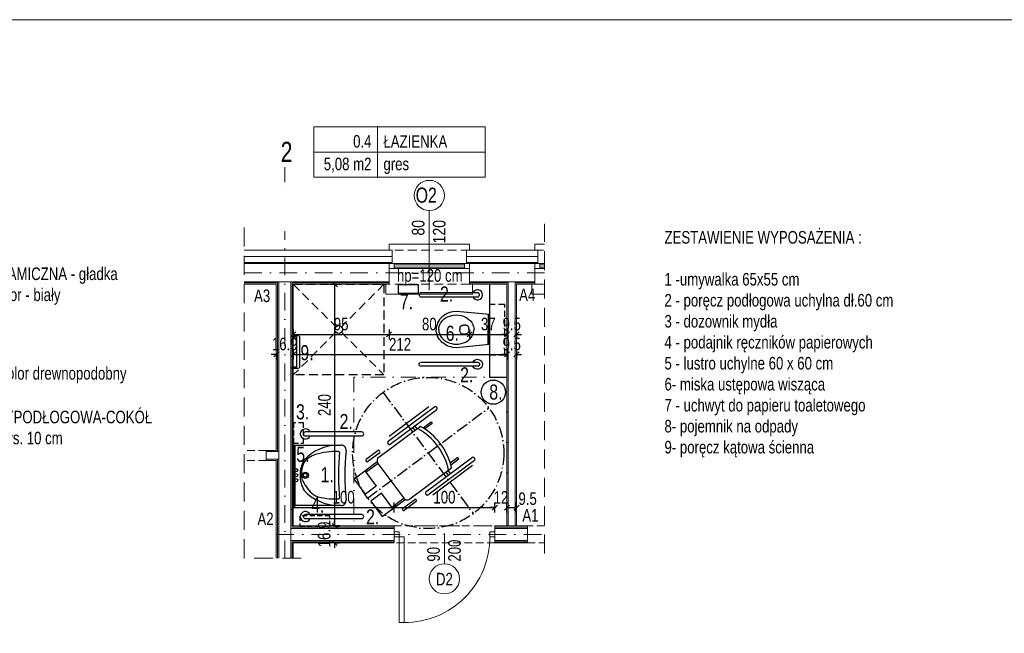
# Model space of a CAD drawing. Header units: inches. Extents: x 0 to 77643, y -44170 to 0.
# Tile 43 of 159: x 68181 to 69158, y -42664 to -42055. Entities that reach past the tile are written whole.
import ezdxf

# ---------------------------------------------------------------- set-up
doc = ezdxf.new("R2010")
doc.units = ezdxf.units.IN
doc.header["$MEASUREMENT"] = 0
for name, pattern in [('ACAD_ISO10W100', [18.5, 12, -3, 0.5, -3]), ('DASHDOT', [1, 0.5, -0.25, 0, -0.25]), ('HIDDEN', [0.375, 0.25, -0.125])]:
    doc.linetypes.add(name, pattern=pattern)
doc.layers.get('0').update_dxf_attribs({"lineweight": 0})
doc.layers.get('Defpoints').update_dxf_attribs({"lineweight": 0})
for name, color, linetype, lineweight in [('A--tabelka rysunku', 7, 'Continuous', 0), ('p--meble numeracja', 6, 'Continuous', 0), ('p--numeracja rozwinięcie', 104, 'Continuous', 0), ('p--ocieplenie-w.zew', 77, 'Continuous', 0), ('p--opis okna', 181, 'Continuous', 0), ('p--opisy pomieszczeń', 31, 'Continuous', 0), ('p--osie konstr', 1, 'DASHDOT', 15), ('p--osie konstr.-NR', 1, 'DASHDOT', 15), ('p--podciąg', 61, 'Continuous', 0), ('p--płyta GK', 2, 'Continuous', 0), ('p--łazienka NP', 150, 'Continuous', 25), ('p--ściana GK', 62, 'Continuous', 0), ('p--ściana szkielet', 3, 'Continuous', 0)]:
    doc.layers.add(name, color=color, linetype=linetype, lineweight=lineweight)
doc.styles.add('1-50', font='arial.ttf', dxfattribs={"width": 0.75, "height": 12.5})
doc.styles.get("Standard").update_dxf_attribs({"font": 'arial.ttf', "width": 0.75})
doc.styles.add('STYL-1', font='arial.ttf', dxfattribs={"width": 0.75})
doc.linetypes.add('BATTING', pattern='A,0.0001,-0.1,[134,ltypeshp.shx,S=0.1,R=0,X=-0.1,Y=0],-0.2,[134,ltypeshp.shx,S=0.1,R=180,X=0.1,Y=0],-0.1', length=0.4001)
doc.dimstyles.new('1-50', dxfattribs={"dimtxt": 12.5, "dimasz": 5, "dimexe": 5, "dimexo": 5, "dimgap": 0.09, "dimtad": 0, "dimdsep": 46, "dimtxsty": '1-50', "dimblk": 'OBLIQUE', "dimcen": 0.09, "dimadec": 0, "dimazin": 0, "dimtfac": 1, "dimtdec": 4, "dimtix": 1, "dimtofl": 0, "dimtmove": 2, "dimatfit": 3, "dimldrblk": 'OBLIQUE', "dimfxl": 5, "dimfxlon": 1, "dimtvp": 0.8, "dimtolj": 1, "dimtzin": 0, "dimarcsym": 0})

# ---------------------------------------------------------------- blocks, each defined once
blk = doc.blocks.new('znak-niepeł.')
at = {"linetype": 'ACAD_ISO10W100'}
for p, q in [((-44.78, 60.17), (44.78, -60.17)), ((-60.11, -44.74), (60.22, 44.82))]:
    blk.add_line(p, q, dxfattribs=at)
for p, q in [((6.52, 45.77), (-39.7, 11.37)), ((0.79, 45.85), (-38.86, 16.34)), ((-37.65, 8.61), (8.58, 43.01)), ((8.84, 44.81), (8.33, 45.5)), ((-4.98, 24.9), (3.02, 30.85)), ((4.08, 29.42), (-3.37, 23.87)), ((3.02, 30.85), (4.08, 29.42)), ((-7.61, 26.43), (-49, -4.38)), ((-15.26, 25.27), (-13.09, 22.35)), ((-13.28, 26.74), (-11.11, 23.83)), ((-49.51, 2.46), (-61.55, -6.5)), ((-60.06, -8.5), (-48.02, 0.46)), ((-47.85, 1.66), (-48.31, 2.28)), ((-39.96, 9.56), (-39.45, 8.87)), ((-62.91, -17.73), (-50.66, -8.62)), ((-61.72, -7.7), (-61.26, -8.32)), ((43.94, -4.5), (-2.29, -38.9)), ((-0.23, -41.66), (45.99, -7.26)), ((29.35, -4.53), (21.9, -10.08)), ((22.42, -11.92), (30.42, -5.96)), ((30.42, -5.96), (29.35, -4.53)), ((46.26, -5.46), (45.74, -4.77)), ((-73.54, -25.65), (-62.91, -17.73)), ((-62.91, -17.73), (-51.63, -32.88)), ((-61.88, -19.11), (-49.64, -10)), ((-49.89, -10.39), (-24.28, -44.8)), ((-18.26, -45.68), (23.13, -14.88)), ((44.14, -12.41), (4.49, -41.92)), ((17.65, -18.95), (20.1, -22.24)), ((19.63, -17.48), (22.08, -20.77)), ((-62.26, -40.8), (-73.54, -25.65)), ((-51.63, -32.88), (-62.26, -40.8)), ((-46.32, -40.01), (-56.96, -47.93)), ((-56.96, -47.93), (-45.68, -63.08)), ((-35.05, -55.17), (-46.32, -40.01)), ((-36.07, -53.79), (-23.83, -44.68)), ((-35.05, -55.17), (-22.8, -46.05)), ((-25.39, -55.09), (-13.35, -46.13)), ((-11.86, -48.13), (-23.9, -57.09)), ((-12.15, -46.31), (-11.68, -46.93)), ((-2.55, -40.71), (-2.04, -41.4)), ((-45.68, -63.08), (-35.05, -55.17)), ((-25.1, -56.91), (-25.56, -56.29))]:
    blk.add_line(p, q)
blk.add_circle((0.05, 0.04), 75, dxfattribs=at)
for centre, radius, start, end in [((7.29, 44.73), 1.29, 36.65703, 126.65703), ((7.81, 44.04), 1.29, 306.65703, 36.65703), ((-40.29, -29.99), 61.95, 12.09956, 61.21451), ((-37.44, -27.86), 61.95, 12.09956, 61.21451), ((-38.93, 10.33), 1.29, 126.65703, 216.65703), ((-49, 1.77), 0.86, 36.65703, 126.65703), ((-48.54, 1.15), 0.86, 306.65703, 36.65703), ((-38.42, 9.64), 1.29, 216.65703, 306.65703), ((-61.03, -7.19), 0.86, 126.65703, 216.65703), ((-60.57, -7.81), 0.86, 216.65703, 306.65703), ((-46.44, -7.83), 4.3, 126.65703, 216.65703), ((44.71, -5.54), 1.29, 36.65703, 126.65703), ((45.22, -6.23), 1.29, 306.65703, 36.65703), ((-1.52, -39.94), 1.29, 126.65703, 216.65703), ((-20.83, -42.23), 4.3, 216.65703, 306.65703), ((-12.84, -46.82), 0.86, 36.65703, 126.65703), ((-12.37, -47.44), 0.86, 306.65703, 36.65703), ((-1, -40.63), 1.29, 216.65703, 306.65703), ((-24.87, -55.78), 0.86, 126.65703, 216.65703), ((-24.41, -56.4), 0.86, 216.65703, 306.65703)]:
    blk.add_arc(centre, radius, start, end)
blk = doc.blocks.new('sedes')
for p, q in [((0, 0.1491), (0.33, 0.18)), ((0, -0.1495), (0, 0.1495)), ((0.015, 0.1462), (0.015, 0)), ((0.205, 0.1016), (0.189, 0.086)), ((0.2219, 0.1141), (0.205, 0.1016)), ((0.2384, 0.1236), (0.2219, 0.1141)), ((0.2598, 0.1328), (0.2384, 0.1236)), ((0.2815, 0.1393), (0.2598, 0.1328)), ((0.3097, 0.144), (0.2815, 0.1393)), ((0.332, 0.145), (0.3097, 0.144)), ((0.33, 0.18), (0.3664, 0.177)), ((0.3544, 0.1436), (0.332, 0.145)), ((0.3755, 0.14), (0.3544, 0.1436)), ((0.3664, 0.177), (0.385, 0.1731)), ((0.3961, 0.1343), (0.3755, 0.14)), ((0.385, 0.1731), (0.4036, 0.1674)), ((0.4178, 0.1254), (0.3961, 0.1343)), ((0.4036, 0.1674), (0.4218, 0.1599)), ((0.4309, 0.1185), (0.4178, 0.1254)), ((0.4218, 0.1599), (0.4394, 0.1507)), ((0.4501, 0.1055), (0.4309, 0.1185)), ((0.4394, 0.1507), (0.456, 0.1397)), ((0.4682, 0.089), (0.4501, 0.1055)), ((0.456, 0.1397), (0.4714, 0.1273)), ((0.4714, 0.1273), (0.4853, 0.1135)), ((0.4853, 0.1135), (0.4974, 0.0985)), ((0.4974, 0.0985), (0.5076, 0.0827)), ((0.1564, 0.0184), (0.155, 0)), ((0.1593, 0.0318), (0.1564, 0.0184)), ((0.1659, 0.0504), (0.1593, 0.0318)), ((0.1759, 0.0688), (0.1659, 0.0504)), ((0.189, 0.086), (0.1759, 0.0688)), ((0.2058, 0), (0.2058, 0.01)), ((0.2408, 0.045), (0.2604, 0.045)), ((0.2954, 0.01), (0.2954, 0)), ((0.4756, 0.0805), (0.4682, 0.089)), ((0.4871, 0.0639), (0.4756, 0.0805)), ((0.4944, 0.0496), (0.4871, 0.0639)), ((0.4981, 0.0404), (0.4944, 0.0496)), ((0.503, 0.0217), (0.4981, 0.0404)), ((0.5049, 0.0034), (0.503, 0.0217)), ((0.505, 0), (0.5049, 0.0034)), ((0.5076, 0.0827), (0.5159, 0.0663)), ((0.5159, 0.0663), (0.5223, 0.0495)), ((0.5223, 0.0495), (0.5266, 0.0328)), ((0.5266, 0.0328), (0.5292, 0.0162)), ((0.5292, 0.0162), (0.53, 0)), ((0.015, -0.1462), (0.015, 0)), ((0.1564, -0.0184), (0.155, 0)), ((0.1593, -0.0318), (0.1564, -0.0184)), ((0.1659, -0.0504), (0.1593, -0.0318)), ((0.1759, -0.0688), (0.1659, -0.0504)), ((0.189, -0.086), (0.1759, -0.0688)), ((0.205, -0.1016), (0.189, -0.086)), ((0.2058, 0), (0.2058, -0.01)), ((0.2408, -0.045), (0.2604, -0.045)), ((0.2954, -0.01), (0.2954, 0)), ((0.4682, -0.089), (0.4501, -0.1055)), ((0.4756, -0.0805), (0.4682, -0.089)), ((0.4871, -0.0639), (0.4756, -0.0805)), ((0.4944, -0.0496), (0.4871, -0.0639)), ((0.4981, -0.0404), (0.4944, -0.0496)), ((0.4974, -0.0985), (0.5076, -0.0827)), ((0.503, -0.0217), (0.4981, -0.0404)), ((0.5049, -0.0034), (0.503, -0.0217)), ((0.505, 0), (0.5049, -0.0034)), ((0.5076, -0.0827), (0.5159, -0.0663)), ((0.5159, -0.0663), (0.5223, -0.0495)), ((0.5223, -0.0495), (0.5266, -0.0328)), ((0.5266, -0.0328), (0.5292, -0.0162)), ((0.5292, -0.0162), (0.53, 0)), ((0, -0.1491), (0.33, -0.18)), ((0.2219, -0.1141), (0.205, -0.1016)), ((0.2384, -0.1236), (0.2219, -0.1141)), ((0.2598, -0.1328), (0.2384, -0.1236)), ((0.2815, -0.1393), (0.2598, -0.1328)), ((0.3097, -0.144), (0.2815, -0.1393)), ((0.332, -0.145), (0.3097, -0.144)), ((0.33, -0.18), (0.3664, -0.177)), ((0.3544, -0.1436), (0.332, -0.145)), ((0.3755, -0.14), (0.3544, -0.1436)), ((0.3664, -0.177), (0.385, -0.1731)), ((0.3961, -0.1343), (0.3755, -0.14)), ((0.385, -0.1731), (0.4036, -0.1674)), ((0.4178, -0.1254), (0.3961, -0.1343)), ((0.4036, -0.1674), (0.4218, -0.1599)), ((0.4309, -0.1185), (0.4178, -0.1254)), ((0.4218, -0.1599), (0.4394, -0.1507)), ((0.4501, -0.1055), (0.4309, -0.1185)), ((0.4394, -0.1507), (0.456, -0.1397)), ((0.456, -0.1397), (0.4714, -0.1273)), ((0.4714, -0.1273), (0.4853, -0.1135)), ((0.4853, -0.1135), (0.4974, -0.0985))]:
    blk.add_line(p, q)
for centre, start, end in [((0.2408, 0.01), 90, 180), ((0.2604, 0.01), 0, 90), ((0.2408, -0.01), 180, 270), ((0.2604, -0.01), 270, 0)]:
    blk.add_arc(centre, 0.035, start, end)
blk = doc.blocks.new('umyw-niepeł.')
for p, q in [((-30, -47.5), (-30, 0)), ((-30, 0), (30, 0)), ((30, 0), (30, -47.5))]:
    blk.add_line(p, q)
for centre, radius in [((-5, -2.81), 1.56), ((0, -11.88), 3.12), ((0, -2.81), 1.56), ((5, -2.81), 1.56), ((0, -11.88), 1.87)]:
    blk.add_circle(centre, radius)
for centre, radius, start, end in [((-0.15, -36.46), 29.75, 89.71221, 120.29764), ((0, -20.47), 12.5, 90, 126.8699), ((0.15, -36.46), 29.75, 59.70236, 90.28779), ((0.1, -39.96), 31.99, 67.19624, 90.1839), ((17.88, -45.46), 47.9, 133.60282, 178.32254), ((7.86, -41), 34.18, 116.69987, 146.17065), ((-0.98, -28.44), 22.46, 16.72528, 53.1301), ((-17.88, -45.46), 47.9, 1.67746, 46.39718), ((48, -42.57), 71.56, 163.27472, 181.68748), ((-48, -42.57), 71.56, 358.31252, 16.72528), ((-25, -47.5), 5, 180, 277.71277), ((-22.28, -44.64), 1.25, 181.68748, 276.54919), ((0, -295.23), 250.33, 89.99917, 95.07317), ((0, -295.23), 250.33, 84.92683, 90.00083), ((22.28, -44.64), 1.25, 263.45081, 358.31252), ((25, -47.5), 5, 262.28723, 0), ((0, -278.94), 227.79, 83.86892, 96.13108)]:
    blk.add_arc(centre, radius, start, end)
blk = doc.blocks.new('uchwyt wc')
for p, q in [((-7.61, 61), (-7.61, -1)), ((0, 63), (-5.61, 63)), ((0, 60), (-4.61, 60)), ((-4.61, 60), (-4.61, 0)), ((0, 60), (0, 63)), ((-4.61, 0), (0, 0)), ((0, -3), (0, 0)), ((-5.61, -3), (0, -3))]:
    blk.add_line(p, q)
for centre, start, end in [((-5.61, 61), 90, 180), ((-5.61, -1), 180, 270)]:
    blk.add_arc(centre, 2, start, end)
blk = doc.blocks.new('drzwi-90-100')
for p, q in [((10.1, 87.38), (5.05, 87.38)), ((5.05, 87.38), (5.05, 2.53)), ((10.1, 2.53), (10.1, 87.38)), ((5.05, 2.53), (0, 2.53)), ((0, 2.53), (0, -2.53)), ((5.05, -2.53), (5.05, 2.53)), ((5.05, 2.53), (10.1, 2.53)), ((100, 2.53), (94.95, 2.53)), ((94.95, 2.53), (94.95, -2.53)), ((100, -2.53), (100, 2.53)), ((0, -2.53), (5.05, -2.53)), ((94.95, -2.53), (100, -2.53))]:
    blk.add_line(p, q)
blk.add_arc((10.8, 3.23), 84.15, 359.52334, 90.47666)
blk = doc.blocks.new('okno-80-33.65')
at = {"linetype": 'Continuous', "ltscale": 35}
for p, q in [((-83, 10), (3, 10)), ((-80, -39.65), (0, -39.65))]:
    blk.add_line(p, q, dxfattribs=at)
for p, q in [((-83, 0), (-83, 10)), ((3, 0), (3, 10)), ((-80, 0), (-83, 0)), ((-80, -20.45), (-80, 0)), ((0, 0), (0, -20.45)), ((0, 0), (3, 0)), ((-80, -20.45), (-80, -15.45)), ((-80, -15.45), (-75, -15.45)), ((-75, -15.45), (-5, -15.45)), ((-75, -15.45), (-75, -20.45)), ((-75, -16.95), (-5, -16.95)), ((-75, -19.11), (-5, -19.11)), ((-5, -20.45), (-5, -15.45)), ((-5, -15.45), (0, -15.45)), ((0, -15.45), (0, -20.45)), ((-75, -20.45), (-80, -20.45)), ((-77, -33.65), (-77, -20.45)), ((-5, -20.45), (-75, -20.45)), ((0, -20.45), (-5, -20.45)), ((-3, -20.45), (-3, -33.65)), ((-80, -39.65), (-80, -33.65)), ((0, -33.65), (0, -39.65))]:
    blk.add_line(p, q)
at = {"linetype": 'HIDDEN', "ltscale": 35}
for p, q in [((-80, 0), (0, 0)), ((-80, -33.65), (0, -33.65))]:
    blk.add_line(p, q, dxfattribs=at)
blk = doc.blocks.new('_OBLIQUE')
at = {"color": 0, "linetype": 'ByBlock', "lineweight": -2}
for p, q in [((-0.5, -0.5), (0.5, 0.5)), ((0, 0), (0, 0))]:
    blk.add_line(p, q, dxfattribs=at)
blk = doc.blocks.new('*D1725')
at = {"layer": 'Defpoints', "color": 0}
for p in [(68452.93, -42317.26), (68664.93, -42317.26), (68664.93, -42386.93)]:
    blk.add_point(p, dxfattribs=at)
at = {"layer": 'p--ściana szkielet', "color": 0, "lineweight": -2, "ltscale": 35}
for p, q in [((68452.93, -42381.93), (68452.93, -42391.93)), ((68664.93, -42381.93), (68664.93, -42391.93)), ((68452.93, -42386.93), (68664.93, -42386.93))]:
    blk.add_line(p, q, dxfattribs=at)
at = {"layer": 'p--ściana szkielet', "color": 0, "lineweight": -2, "xscale": 5, "yscale": 5, "zscale": 5, "rotation": 180}
blk.add_blockref('_OBLIQUE', (68452.93, -42386.93), dxfattribs=at)
at = {"layer": 'p--ściana szkielet', "color": 0, "lineweight": -2, "xscale": 5, "yscale": 5, "zscale": 5}
blk.add_blockref('_OBLIQUE', (68664.93, -42386.93), dxfattribs=at)
at = {"layer": 'p--ściana szkielet', "color": 0, "linetype": 'Continuous', "ltscale": 12, "insert": (68558.93, -42376.89), "char_height": 12.5, "attachment_point": 5, "style": '1-50'}
blk.add_mtext('\\A1;212', dxfattribs=at)
blk = doc.blocks.new('*D1726')
at = {"layer": 'Defpoints', "color": 0}
for p in [(68664.93, -42317.26), (68674.43, -42317.26), (68674.43, -42386.93)]:
    blk.add_point(p, dxfattribs=at)
at = {"layer": 'p--ściana szkielet', "color": 0, "lineweight": -2, "ltscale": 35}
for p, q in [((68664.93, -42381.93), (68664.93, -42391.93)), ((68674.43, -42381.93), (68674.43, -42391.93)), ((68664.93, -42386.93), (68659.93, -42386.93)), ((68674.43, -42386.93), (68679.43, -42386.93))]:
    blk.add_line(p, q, dxfattribs=at)
at = {"layer": 'p--ściana szkielet', "color": 0, "lineweight": -2, "xscale": 5, "yscale": 5, "zscale": 5}
blk.add_blockref('_OBLIQUE', (68664.93, -42386.93), dxfattribs=at)
at = {"layer": 'p--ściana szkielet', "color": 0, "lineweight": -2, "xscale": 5, "yscale": 5, "zscale": 5, "rotation": 180}
blk.add_blockref('_OBLIQUE', (68674.43, -42386.93), dxfattribs=at)
at = {"layer": 'p--ściana szkielet', "color": 0, "linetype": 'Continuous', "ltscale": 12, "insert": (68669.68, -42376.72), "char_height": 12.5, "attachment_point": 5, "style": '1-50'}
blk.add_mtext('\\A1;9.5', dxfattribs=at)
blk = doc.blocks.new('*D1727')
at = {"layer": 'Defpoints', "color": 0}
for p in [(68436.03, -42381.93), (68452.93, -42381.93), (68452.93, -42386.93)]:
    blk.add_point(p, dxfattribs=at)
at = {"layer": 'p--ściana szkielet', "color": 0, "lineweight": -2, "ltscale": 35}
for p, q in [((68436.03, -42386.93), (68431.03, -42386.93)), ((68436.03, -42386.93), (68436.03, -42391.93)), ((68452.93, -42386.93), (68452.93, -42391.93)), ((68452.93, -42386.93), (68457.93, -42386.93))]:
    blk.add_line(p, q, dxfattribs=at)
at = {"layer": 'p--ściana szkielet', "color": 0, "lineweight": -2, "xscale": 5, "yscale": 5, "zscale": 5}
blk.add_blockref('_OBLIQUE', (68436.03, -42386.93), dxfattribs=at)
at = {"layer": 'p--ściana szkielet', "color": 0, "lineweight": -2, "xscale": 5, "yscale": 5, "zscale": 5, "rotation": 180}
blk.add_blockref('_OBLIQUE', (68452.93, -42386.93), dxfattribs=at)
at = {"layer": 'p--ściana szkielet', "color": 0, "linetype": 'Continuous', "ltscale": 12, "insert": (68444.48, -42376.72), "char_height": 12.5, "attachment_point": 5, "style": '1-50'}
blk.add_mtext('\\A1;16.9', dxfattribs=at)
blk = doc.blocks.new('*D1728')
at = {"layer": 'Defpoints', "color": 0}
for p in [(68452.93, -42317.26), (68494.15, -42317.26), (68552.93, -42557.26)]:
    blk.add_point(p, dxfattribs=at)
at = {"layer": 'p--ściana szkielet', "color": 0, "lineweight": -2, "ltscale": 35}
for p, q in [((68489.15, -42317.26), (68499.15, -42317.26)), ((68494.15, -42557.26), (68494.15, -42317.26)), ((68499.15, -42557.26), (68489.15, -42557.26))]:
    blk.add_line(p, q, dxfattribs=at)
at = {"layer": 'p--ściana szkielet', "color": 0, "lineweight": -2, "xscale": 5, "yscale": 5, "zscale": 5}
for p, rotation in [((68494.15, -42317.26), 90), ((68494.15, -42557.26), 270)]:
    blk.add_blockref('_OBLIQUE', p, dxfattribs=dict(at, rotation=rotation))
at = {"layer": 'p--ściana szkielet', "color": 0, "linetype": 'Continuous', "ltscale": 12, "insert": (68483.94, -42437.26), "char_height": 12.5, "attachment_point": 5, "rotation": 90, "style": '1-50'}
blk.add_mtext('\\A1;240', dxfattribs=at)
blk = doc.blocks.new('*D1729')
at = {"layer": 'Defpoints', "color": 0}
for p in [(68452.93, -42347.03), (68547.93, -42347.03), (68547.93, -42367.12)]:
    blk.add_point(p, dxfattribs=at)
at = {"layer": 'p--ściana szkielet', "color": 0, "lineweight": -2, "ltscale": 35}
for p, q in [((68452.93, -42362.12), (68452.93, -42372.12)), ((68547.93, -42362.12), (68547.93, -42372.12)), ((68452.93, -42367.12), (68547.93, -42367.12))]:
    blk.add_line(p, q, dxfattribs=at)
at = {"layer": 'p--ściana szkielet', "color": 0, "lineweight": -2, "xscale": 5, "yscale": 5, "zscale": 5, "rotation": 180}
blk.add_blockref('_OBLIQUE', (68452.93, -42367.12), dxfattribs=at)
at = {"layer": 'p--ściana szkielet', "color": 0, "lineweight": -2, "xscale": 5, "yscale": 5, "zscale": 5}
blk.add_blockref('_OBLIQUE', (68547.93, -42367.12), dxfattribs=at)
at = {"layer": 'p--ściana szkielet', "color": 0, "linetype": 'Continuous', "ltscale": 12, "insert": (68500.43, -42356.91), "char_height": 12.5, "attachment_point": 5, "style": '1-50'}
blk.add_mtext('\\A1;95', dxfattribs=at)
blk = doc.blocks.new('*D1730')
at = {"layer": 'Defpoints', "color": 0}
for p in [(68547.93, -42347.03), (68627.93, -42347.03), (68627.93, -42367.12)]:
    blk.add_point(p, dxfattribs=at)
at = {"layer": 'p--ściana szkielet', "color": 0, "lineweight": -2, "ltscale": 35}
for p, q in [((68547.93, -42362.12), (68547.93, -42372.12)), ((68627.93, -42362.12), (68627.93, -42372.12)), ((68547.93, -42367.12), (68627.93, -42367.12))]:
    blk.add_line(p, q, dxfattribs=at)
at = {"layer": 'p--ściana szkielet', "color": 0, "lineweight": -2, "xscale": 5, "yscale": 5, "zscale": 5, "rotation": 180}
blk.add_blockref('_OBLIQUE', (68547.93, -42367.12), dxfattribs=at)
at = {"layer": 'p--ściana szkielet', "color": 0, "lineweight": -2, "xscale": 5, "yscale": 5, "zscale": 5}
blk.add_blockref('_OBLIQUE', (68627.93, -42367.12), dxfattribs=at)
at = {"layer": 'p--ściana szkielet', "color": 0, "linetype": 'Continuous', "ltscale": 12, "insert": (68587.93, -42356.91), "char_height": 12.5, "attachment_point": 5, "style": '1-50'}
blk.add_mtext('\\A1;80', dxfattribs=at)
blk = doc.blocks.new('*D1731')
at = {"layer": 'Defpoints', "color": 0}
for p in [(68627.93, -42347.03), (68664.93, -42347.03), (68664.93, -42367.12)]:
    blk.add_point(p, dxfattribs=at)
at = {"layer": 'p--ściana szkielet', "color": 0, "lineweight": -2, "ltscale": 35}
for p, q in [((68627.93, -42362.12), (68627.93, -42372.12)), ((68664.93, -42362.12), (68664.93, -42372.12)), ((68627.93, -42367.12), (68664.93, -42367.12))]:
    blk.add_line(p, q, dxfattribs=at)
at = {"layer": 'p--ściana szkielet', "color": 0, "lineweight": -2, "xscale": 5, "yscale": 5, "zscale": 5, "rotation": 180}
blk.add_blockref('_OBLIQUE', (68627.93, -42367.12), dxfattribs=at)
at = {"layer": 'p--ściana szkielet', "color": 0, "lineweight": -2, "xscale": 5, "yscale": 5, "zscale": 5}
blk.add_blockref('_OBLIQUE', (68664.93, -42367.12), dxfattribs=at)
at = {"layer": 'p--ściana szkielet', "color": 0, "linetype": 'Continuous', "ltscale": 12, "insert": (68646.43, -42356.91), "char_height": 12.5, "attachment_point": 5, "style": '1-50'}
blk.add_mtext('\\A1;37', dxfattribs=at)
blk = doc.blocks.new('*D1732')
at = {"layer": 'Defpoints', "color": 0}
for p in [(68664.93, -42362.12), (68674.43, -42362.12), (68674.43, -42367.12)]:
    blk.add_point(p, dxfattribs=at)
at = {"layer": 'p--ściana szkielet', "color": 0, "lineweight": -2, "ltscale": 35}
for p, q in [((68664.93, -42367.12), (68659.93, -42367.12)), ((68664.93, -42367.12), (68664.93, -42372.12)), ((68674.43, -42367.12), (68674.43, -42372.12)), ((68674.43, -42367.12), (68679.43, -42367.12))]:
    blk.add_line(p, q, dxfattribs=at)
at = {"layer": 'p--ściana szkielet', "color": 0, "lineweight": -2, "xscale": 5, "yscale": 5, "zscale": 5}
blk.add_blockref('_OBLIQUE', (68664.93, -42367.12), dxfattribs=at)
at = {"layer": 'p--ściana szkielet', "color": 0, "lineweight": -2, "xscale": 5, "yscale": 5, "zscale": 5, "rotation": 180}
blk.add_blockref('_OBLIQUE', (68674.43, -42367.12), dxfattribs=at)
at = {"layer": 'p--ściana szkielet', "color": 0, "linetype": 'Continuous', "ltscale": 12, "insert": (68669.68, -42356.91), "char_height": 12.5, "attachment_point": 5, "style": '1-50'}
blk.add_mtext('\\A1;9.5', dxfattribs=at)
blk = doc.blocks.new('*D1733')
at = {"layer": 'Defpoints', "color": 0}
for p in [(68552.93, -42539.06), (68452.93, -42556.66), (68552.93, -42557.26)]:
    blk.add_point(p, dxfattribs=at)
at = {"layer": 'p--ściana szkielet', "color": 0, "lineweight": -2, "ltscale": 35}
for p, q in [((68452.93, -42544.06), (68452.93, -42534.06)), ((68452.93, -42539.06), (68552.93, -42539.06)), ((68552.93, -42544.06), (68552.93, -42534.06))]:
    blk.add_line(p, q, dxfattribs=at)
at = {"layer": 'p--ściana szkielet', "color": 0, "lineweight": -2, "xscale": 5, "yscale": 5, "zscale": 5, "rotation": 180}
blk.add_blockref('_OBLIQUE', (68452.93, -42539.06), dxfattribs=at)
at = {"layer": 'p--ściana szkielet', "color": 0, "lineweight": -2, "xscale": 5, "yscale": 5, "zscale": 5}
blk.add_blockref('_OBLIQUE', (68552.93, -42539.06), dxfattribs=at)
at = {"layer": 'p--ściana szkielet', "color": 0, "linetype": 'Continuous', "ltscale": 12, "insert": (68502.93, -42528.85), "char_height": 12.5, "attachment_point": 5, "style": '1-50'}
blk.add_mtext('\\A1;100', dxfattribs=at)
blk = doc.blocks.new('*D1734')
at = {"layer": 'Defpoints', "color": 0}
for p in [(68652.93, -42539.06), (68552.93, -42557.26), (68652.93, -42557.26)]:
    blk.add_point(p, dxfattribs=at)
at = {"layer": 'p--ściana szkielet', "color": 0, "lineweight": -2, "ltscale": 35}
for p, q in [((68552.93, -42544.06), (68552.93, -42534.06)), ((68552.93, -42539.06), (68652.93, -42539.06)), ((68652.93, -42544.06), (68652.93, -42534.06))]:
    blk.add_line(p, q, dxfattribs=at)
at = {"layer": 'p--ściana szkielet', "color": 0, "lineweight": -2, "xscale": 5, "yscale": 5, "zscale": 5, "rotation": 180}
blk.add_blockref('_OBLIQUE', (68552.93, -42539.06), dxfattribs=at)
at = {"layer": 'p--ściana szkielet', "color": 0, "lineweight": -2, "xscale": 5, "yscale": 5, "zscale": 5}
blk.add_blockref('_OBLIQUE', (68652.93, -42539.06), dxfattribs=at)
at = {"layer": 'p--ściana szkielet', "color": 0, "linetype": 'Continuous', "ltscale": 12, "insert": (68602.93, -42528.85), "char_height": 12.5, "attachment_point": 5, "style": '1-50'}
blk.add_mtext('\\A1;100', dxfattribs=at)
blk = doc.blocks.new('*D1735')
at = {"layer": 'Defpoints', "color": 0}
for p in [(68664.93, -42539.06), (68652.93, -42557.26), (68664.93, -42557.26)]:
    blk.add_point(p, dxfattribs=at)
at = {"layer": 'p--ściana szkielet', "color": 0, "lineweight": -2, "ltscale": 35}
for p, q in [((68652.93, -42539.06), (68647.93, -42539.06)), ((68652.93, -42544.06), (68652.93, -42534.06)), ((68664.93, -42544.06), (68664.93, -42534.06)), ((68664.93, -42539.06), (68669.93, -42539.06))]:
    blk.add_line(p, q, dxfattribs=at)
at = {"layer": 'p--ściana szkielet', "color": 0, "lineweight": -2, "xscale": 5, "yscale": 5, "zscale": 5}
blk.add_blockref('_OBLIQUE', (68652.93, -42539.06), dxfattribs=at)
at = {"layer": 'p--ściana szkielet', "color": 0, "lineweight": -2, "xscale": 5, "yscale": 5, "zscale": 5, "rotation": 180}
blk.add_blockref('_OBLIQUE', (68664.93, -42539.06), dxfattribs=at)
at = {"layer": 'p--ściana szkielet', "color": 0, "linetype": 'Continuous', "ltscale": 12, "insert": (68658.93, -42529.02), "char_height": 12.5, "attachment_point": 5, "style": '1-50'}
blk.add_mtext('\\A1;12', dxfattribs=at)
blk = doc.blocks.new('*D1736')
at = {"layer": 'Defpoints', "color": 0}
for p in [(68674.43, -42539.06), (68664.93, -42557.26), (68674.43, -42557.26)]:
    blk.add_point(p, dxfattribs=at)
at = {"layer": 'p--ściana szkielet', "color": 0, "lineweight": -2, "ltscale": 35}
for p, q in [((68664.93, -42544.06), (68664.93, -42534.06)), ((68664.93, -42539.06), (68674.43, -42539.06)), ((68674.43, -42544.06), (68674.43, -42534.06))]:
    blk.add_line(p, q, dxfattribs=at)
at = {"layer": 'p--ściana szkielet', "color": 0, "lineweight": -2, "xscale": 5, "yscale": 5, "zscale": 5, "rotation": 180}
blk.add_blockref('_OBLIQUE', (68664.93, -42539.06), dxfattribs=at)
at = {"layer": 'p--ściana szkielet', "color": 0, "lineweight": -2, "xscale": 5, "yscale": 5, "zscale": 5}
blk.add_blockref('_OBLIQUE', (68674.43, -42539.06), dxfattribs=at)
at = {"layer": 'p--ściana szkielet', "color": 0, "linetype": 'Continuous', "ltscale": 12, "insert": (68685.47, -42530.3), "char_height": 12.5, "attachment_point": 5, "style": '1-50'}
blk.add_mtext('\\A1;9.5', dxfattribs=at)
blk = doc.blocks.new('*D1737')
at = {"layer": 'Defpoints', "color": 0}
for p in [(68489.15, -42557.26), (68493.89, -42557.26), (68488.89, -42574.16)]:
    blk.add_point(p, dxfattribs=at)
at = {"layer": 'p--ściana szkielet', "color": 0, "lineweight": -2, "ltscale": 35}
for p, q in [((68493.89, -42557.26), (68493.89, -42552.26)), ((68494.15, -42557.26), (68498.89, -42557.26)), ((68493.89, -42574.16), (68498.89, -42574.16)), ((68493.89, -42574.16), (68493.89, -42579.16))]:
    blk.add_line(p, q, dxfattribs=at)
at = {"layer": 'p--ściana szkielet', "color": 0, "lineweight": -2, "xscale": 5, "yscale": 5, "zscale": 5}
for p, rotation in [((68493.89, -42557.26), 270), ((68493.89, -42574.16), 90)]:
    blk.add_blockref('_OBLIQUE', p, dxfattribs=dict(at, rotation=rotation))
at = {"layer": 'p--ściana szkielet', "color": 0, "linetype": 'Continuous', "ltscale": 12, "insert": (68483.68, -42565.71), "char_height": 12.5, "attachment_point": 5, "rotation": 90, "style": '1-50'}
blk.add_mtext('\\A1;16.9', dxfattribs=at)
blk = doc.blocks.new('uchwyt stojący')
at = {"linetype": 'Continuous', "ltscale": 12}
for points in [[(58, 2), (2, 2)], [(2, -2), (58, -2)]]:
    blk.add_lwpolyline(points, dxfattribs=at)
for centre, radius, start, end in [((2, 0), 2, 90, 270), ((58, 0), 5, 203.57818, 156.42182), ((58, 0), 2, 270, 90)]:
    blk.add_arc(centre, radius, start, end, dxfattribs=at)
blk = doc.blocks.new('natrysk NP')
at = {"linetype": 'HIDDEN', "ltscale": 35}
for p, q in [((0, 0), (42.24, -42.24)), ((90, 0), (47.76, -42.24)), ((42.24, -47.76), (0, -90)), ((47.76, -47.76), (90, -90))]:
    blk.add_line(p, q, dxfattribs=at)
blk.add_lwpolyline([(90, 0), (90, -90), (0, -90), (0, 0)], close=True, dxfattribs=at)
at = {"linetype": 'Continuous', "ltscale": 35}
blk.add_circle((45, -45), 3.91, dxfattribs=at)

msp = doc.modelspace()

# ---------------------------------------------------------------- linework, layer by layer
at = {"linetype": 'Continuous', "ltscale": 35}
for p, q in [((68692.63079, -42277.6145), (68702.07774, -42277.6145)), ((68689.63079, -42327.2645), (68702.07774, -42327.2645))]:
    msp.add_line(p, q, dxfattribs=at)
for p, q in [((68692.63079, -42277.6145), (68692.63079, -42283.6145)), ((68695.63079, -42283.6145), (68695.63079, -42296.81274)), ((68697.63079, -42296.81274), (68692.63079, -42296.81274)), ((68692.63079, -42296.81274), (68692.63079, -42301.81274)), ((68692.63079, -42301.81274), (68697.63079, -42301.81274)), ((68702.07774, -42296.81274), (68697.63079, -42296.81274)), ((68697.63079, -42301.81274), (68697.63079, -42296.81274)), ((68697.63079, -42298.15422), (68702.07774, -42298.15422)), ((68697.63079, -42300.31274), (68702.07774, -42300.31274)), ((68697.63079, -42301.81274), (68702.07774, -42301.81274)), ((68689.63079, -42317.2645), (68689.63079, -42327.2645)), ((68692.63079, -42317.2645), (68689.63079, -42317.2645))]:
    msp.add_line(p, q)
at = {"linetype": 'HIDDEN', "ltscale": 35}
for p, q in [((68692.63079, -42283.6145), (68702.07774, -42283.6145)), ((68692.63079, -42317.2645), (68702.07774, -42317.2645))]:
    msp.add_line(p, q, dxfattribs=at)
at = {"lineweight": 0}
msp.add_line((68602.93079, -42594.82619), (68602.93079, -42564.82619), dxfattribs=at)
at = {"color": 0, "linetype": 'HIDDEN', "ltscale": 75}
for points in [[(68460.86092, -42589.1645), (68404.14261, -42589.1645), (68404.14261, -42259.18147)], [(68702.07774, -42584.5019), (68702.07774, -42257.23402)]]:
    msp.add_lwpolyline(points, dxfattribs=at)
at = {"lineweight": 0}
msp.add_circle((68602.93079, -42609.82619), 15, dxfattribs=at)
at = {"layer": 'A--tabelka rysunku', "linetype": 'Continuous'}
msp.add_lwpolyline([(67753.8043, -43469.6055), (69693.8043, -43469.6055), (69693.8043, -42054.6055), (67753.8043, -42054.6055)], close=True, dxfattribs=at)
at = {"layer": 'p--ocieplenie-w.zew', "color": 0, "linetype": 'BATTING', "ltscale": 12}
for p, q in [((68404.14261, -42289.6145), (68550.93079, -42289.6145)), ((68624.93079, -42289.6145), (68695.63079, -42289.6145))]:
    msp.add_line(p, q, dxfattribs=at)
at = {"layer": 'p--opis okna', "color": 0}
msp.add_line((68587.93079, -42244.13392), (68587.93079, -42323.09507), dxfattribs=at)
msp.add_circle((68587.93079, -42229.13392), 15, dxfattribs=at)
at = {"layer": 'p--opisy pomieszczeń', "color": 0}
for p, q in [((68536.46412, -42161.13385), (68536.46412, -42211.13385)), ((68643.46412, -42186.13385), (68473.46412, -42186.13385))]:
    msp.add_line(p, q, dxfattribs=at)
msp.add_lwpolyline([(68473.46412, -42211.13385), (68643.46412, -42211.13385), (68643.46412, -42161.13385), (68473.46412, -42161.13385)], close=True, dxfattribs=at)
at = {"layer": 'p--osie konstr', "color": 0, "linetype": 'DASHDOT', "ltscale": 35}
for p, q in [((68444.48079, -42589.1645), (68444.48079, -42264.6145)), ((68404.14261, -42305.8145), (68702.07774, -42305.8145)), ((68436.03079, -42565.7145), (68702.07774, -42565.7145))]:
    msp.add_line(p, q, dxfattribs=at)
at = {"layer": 'p--osie konstr.-NR', "color": 0, "linetype": 'DASHDOT', "ltscale": 30}
msp.add_line((68444.48079, -42201.01579), (68444.48079, -42226.01579), dxfattribs=at)
at = {"layer": 'p--podciąg', "linetype": 'HIDDEN', "ltscale": 30}
for p, q in [((68426.03079, -42482.2645), (68404.14261, -42482.2645)), ((68426.03079, -42492.2645), (68404.14261, -42492.2645))]:
    msp.add_line(p, q, dxfattribs=at)
at = {"layer": 'p--podciąg', "color": 0, "linetype": 'HIDDEN', "ltscale": 30}
for p, q in [((68552.93079, -42557.2645), (68652.93079, -42557.2645)), ((68702.07774, -42557.2645), (68685.43079, -42557.2645)), ((68652.93079, -42574.1645), (68552.93079, -42574.1645)), ((68685.43079, -42574.1645), (68702.07774, -42574.1645))]:
    msp.add_line(p, q, dxfattribs=at)
at = {"layer": 'p--płyta GK', "color": 0, "ltscale": 35}
for p, q in [((68436.03079, -42589.1645), (68436.03079, -42492.2645)), ((68437.28079, -42589.1645), (68437.28079, -42491.0145)), ((68451.68079, -42558.5145), (68552.93079, -42558.5145)), ((68452.93079, -42557.2645), (68552.93079, -42557.2645)), ((68451.68079, -42572.9145), (68552.93079, -42572.9145)), ((68451.68079, -42589.1645), (68451.68079, -42572.9145)), ((68452.93079, -42574.1645), (68552.93079, -42574.1645)), ((68452.93079, -42589.1645), (68452.93079, -42574.1645))]:
    msp.add_line(p, q, dxfattribs=at)
at = {"layer": 'p--łazienka NP'}
for p, q in [((68647.78079, -42317.2645), (68647.78079, -42409.4645)), ((68647.78079, -42409.4645), (68664.93079, -42409.4645))]:
    msp.add_line(p, q, dxfattribs=at)
for points in [[(68557.17245, -42326.01664), (68577.17245, -42326.01664), (68577.17245, -42318.01664), (68557.17245, -42318.01664)], [(68453.33958, -42476.9645), (68454.33958, -42476.9645), (68454.33958, -42536.9645), (68453.33958, -42536.9645)]]:
    msp.add_lwpolyline(points, close=True, dxfattribs=at)
at = {"layer": 'p--łazienka NP', "linetype": 'HIDDEN', "ltscale": 25}
msp.add_lwpolyline([(68647.78079, -42337.3045), (68647.78079, -42387.3045), (68662.78079, -42387.3045), (68662.78079, -42337.3045)], close=True, dxfattribs=at)
at = {"layer": 'p--łazienka NP', "color": 1, "linetype": 'DASHDOT', "lineweight": 5, "ltscale": 30}
msp.add_lwpolyline([(68512.93079, -42557.2645), (68664.93079, -42557.2645), (68664.93079, -42409.4645), (68512.93079, -42409.4645)], close=True, dxfattribs=at)
at = {"layer": 'p--łazienka NP', "linetype": 'HIDDEN', "ltscale": 20}
for points in [[(68463.01904, -42474.96064), (68463.01904, -42454.96064), (68453.01904, -42454.96064), (68453.01904, -42474.96064)], [(68459.28422, -42557.2645), (68489.28422, -42557.2645), (68489.28422, -42547.2645), (68459.28422, -42547.2645)]]:
    msp.add_lwpolyline(points, close=True, dxfattribs=at)
at = {"layer": 'p--łazienka NP'}
msp.add_circle((68651.41958, -42424.46608), 12, dxfattribs=at)
at = {"layer": 'p--ściana GK', "color": 0, "ltscale": 35}
msp.add_line((68664.93079, -42557.2645), (68664.93079, -42317.2645), dxfattribs=at)
at = {"layer": 'p--ściana GK', "ltscale": 35}
for p, q in [((68426.03079, -42482.2645), (68426.03079, -42492.2645)), ((68426.03079, -42482.2645), (68436.03079, -42482.2645)), ((68426.03079, -42483.5145), (68438.48079, -42483.5145)), ((68426.03079, -42491.0145), (68438.48079, -42491.0145)), ((68426.03079, -42492.2645), (68436.03079, -42492.2645))]:
    msp.add_line(p, q, dxfattribs=at)
at = {"layer": 'p--ściana szkielet', "color": 0, "ltscale": 35}
for p, q in [((68404.14261, -42283.6145), (68550.93079, -42283.6145)), ((68624.93079, -42283.6145), (68695.63079, -42283.6145)), ((68404.14261, -42295.6145), (68550.93079, -42295.6145)), ((68404.14261, -42296.8145), (68692.63079, -42296.8145)), ((68624.93079, -42295.6145), (68695.63079, -42295.6145)), ((68692.63079, -42296.81274), (68692.63079, -42317.2645)), ((68404.14261, -42314.8145), (68547.93079, -42314.8145)), ((68404.14261, -42316.0145), (68437.28079, -42316.0145)), ((68404.14261, -42317.2645), (68436.03079, -42317.2645)), ((68436.03079, -42482.2645), (68436.03079, -42317.2645)), ((68437.28079, -42483.5145), (68437.28079, -42316.0145)), ((68438.48079, -42589.1645), (68438.48079, -42314.8145)), ((68450.48079, -42589.1645), (68450.48079, -42314.8145)), ((68451.68079, -42316.0145), (68547.93079, -42316.0145)), ((68451.68079, -42558.5145), (68451.68079, -42316.0145)), ((68452.93079, -42557.2645), (68452.93079, -42317.2645)), ((68452.93079, -42317.2645), (68547.93079, -42317.2645)), ((68627.93079, -42314.8145), (68692.63079, -42314.8145)), ((68627.93079, -42316.0145), (68666.18079, -42316.0145)), ((68627.93079, -42317.2645), (68664.93079, -42317.2645)), ((68666.18079, -42557.2645), (68666.18079, -42314.8145)), ((68673.18079, -42557.2645), (68673.18079, -42314.8145)), ((68673.18079, -42316.0145), (68692.63079, -42316.0145)), ((68674.43079, -42557.2645), (68674.43079, -42317.2645)), ((68674.43079, -42317.2645), (68692.63079, -42317.2645)), ((68652.93079, -42557.2645), (68685.43079, -42557.2645)), ((68652.93079, -42558.5145), (68685.43079, -42558.5145)), ((68685.43079, -42557.2645), (68685.43079, -42574.1645)), ((68450.48079, -42559.7145), (68552.93079, -42559.7145)), ((68652.93079, -42559.7145), (68685.43079, -42559.7145)), ((68450.48079, -42571.7145), (68552.93079, -42571.7145)), ((68652.93079, -42571.7145), (68685.43079, -42571.7145)), ((68652.93079, -42572.9145), (68685.43079, -42572.9145)), ((68652.93079, -42574.1645), (68685.43079, -42574.1645))]:
    msp.add_line(p, q, dxfattribs=at)
at = {"layer": 'p--ściana szkielet', "ltscale": 35}
for p, q in [((68552.93079, -42557.2645), (68552.93079, -42574.1645)), ((68652.93079, -42557.2645), (68652.93079, -42574.1645))]:
    msp.add_line(p, q, dxfattribs=at)
at = {"layer": 'p--ściana szkielet', "color": 0, "ltscale": 35}
for points in [[(68547.93079, -42317.2645), (68547.93079, -42296.81274), (68550.93079, -42296.81274), (68550.93079, -42283.6145)], [(68627.93079, -42317.2645), (68627.93079, -42296.81274), (68624.93079, -42296.81274), (68624.93079, -42283.6145)], [(68692.63079, -42317.2645), (68692.63079, -42296.81274), (68695.63079, -42296.81274), (68695.63079, -42283.6145)]]:
    msp.add_lwpolyline(points, dxfattribs=at)

# ---------------------------------------------------------------- block references
at = {"color": 0, "ltscale": 35, "rotation": 180}
msp.add_blockref('okno-80-33.65', (68547.93079, -42317.2645), dxfattribs=at)
at = {"color": 0, "ltscale": 35, "xscale": -1, "rotation": 180}
msp.add_blockref('drzwi-90-100', (68552.93079, -42565.7145), dxfattribs=at)
at = {"layer": 'p--łazienka NP'}
for name, p in [('natrysk NP', (68452.93079, -42317.2645)), ('uchwyt stojący', (68577.78079, -42327.8145)), ('uchwyt stojący', (68577.78079, -42327.8145)), ('znak-niepeł.', (68586.78571, -42484.83143))]:
    msp.add_blockref(name, p, dxfattribs=at)
at = {"layer": 'p--łazienka NP', "xscale": -100, "yscale": 100, "zscale": 100, "rotation": 359.9999999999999}
msp.add_blockref('sedes', (68647.78079, -42362.3045), dxfattribs=at)
at = {"layer": 'p--łazienka NP', "xscale": -1, "yscale": 0.5}
msp.add_blockref('uchwyt wc', (68451.59319, -42399.58691), dxfattribs=at)
at = {"layer": 'p--łazienka NP', "xscale": -1, "rotation": 180}
msp.add_blockref('uchwyt stojący', (68577.78079, -42396.79528), dxfattribs=at)
at = {"layer": 'p--łazienka NP'}
for name, p, rotation in [('uchwyt stojący', (68522.93079, -42465.95725), 180), ('umyw-niepeł.', (68452.93079, -42506.9645), 89.99999999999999), ('uchwyt stojący', (68522.93079, -42547.9645), 180)]:
    msp.add_blockref(name, p, dxfattribs=dict(at, rotation=rotation))

# ---------------------------------------------------------------- texts
at = {"lineweight": 5, "insert": (68821.28037, -42264.43991), "char_height": 12.5, "width": 314.8390277, "attachment_point": 1, "style": '1-50'}
msp.add_mtext('\\pxql;ZESTAWIENIE WYPOSAŻENIA :\\P\\pxql; \\P\\pxql;1 -umywalka 65x55 cm\\P\\pxql;2 - poręcz podłogowa uchylna dł.60 cm \\P\\pxql;3 - dozownik mydła\\P\\pxql;4 - podajnik ręczników papierowych\\P\\pxql;5 - lustro uchylne 60 x 60 cm \\P\\pxql;6- miska ustępowa wisząca \\P\\pxql;7 - uchwyt do papieru toaletowego\\P\\pxql;8- pojemnik na odpady\\P\\pxql;9- poręcz kątowa ścienna ', dxfattribs=at)
at = {"char_height": 12.5, "attachment_point": 1}
for s, insert, width in [('- PŁYTKA CERAMICZNA - gładka\\P 30 x 60 cm; kolor - biały', (68080.06446, -42300.65927), 262.4403663), ('- PODŁOGA\\P  20 x 90 cm;  kolor drewnopodobny', (68080.06446, -42378.6397), 293.5751923), ('- LISTWA PRZYPODŁOGOWA-COKÓŁ\\P   listwa pcv , wys. 10 cm', (68080.06446, -42442.89244), 293.5751923)]:
    msp.add_mtext(s, dxfattribs=dict(at, insert=insert, width=width))
at = {"lineweight": 0, "insert": (68619.35808, -42592.72379), "char_height": 12.5, "width": 17.2394955, "attachment_point": 7, "rotation": 90, "style": 'STYL-1'}
msp.add_mtext('90\\P200', dxfattribs=at)
at = {"lineweight": 0, "insert": (68611.26519, -42616.34684), "char_height": 12.5, "width": 98.6805, "attachment_point": 9, "style": 'STYL-1'}
msp.add_mtext('D2', dxfattribs=at)
at = {"layer": 'p--meble numeracja', "linetype": 'Continuous', "lineweight": 5, "char_height": 15, "width": 22.7467762, "attachment_point": 1, "style": '1-50'}
for s, insert in [('2.', (68598.54, -42319.48175)), ('7.', (68558.68535, -42327.13194)), ('6.', (68604.17814, -42358.4594)), ('9.', (68460.03103, -42377.78854)), ('2.', (68618.48216, -42399.77712)), ('8.', (68647.44203, -42416.84902)), ('3.', (68455.64186, -42436.46059)), ('2.', (68498.9061, -42446.1377)), ('5.', (68455.92641, -42478.73077)), ('1.', (68480.02611, -42499.00452)), ('4.', (68470.66115, -42528.99846)), ('2.', (68525.12626, -42540.82413))]:
    msp.add_mtext(s, dxfattribs=dict(at, insert=insert))
at = {"layer": 'p--numeracja rozwinięcie', "style": '1-50', "width": 0.75}
for s, p in [('A3', (68414.02944, -42335.02717)), ('A4', (68677.0588, -42334.08701)), ('A2', (68417.36076, -42556.52044)), ('A1', (68680.2575, -42553.028))]:
    msp.add_text(s, height=12.5, dxfattribs=at).set_placement(p)
at = {"layer": 'p--opis okna', "color": 0}
for s, insert, char_height, width, attachment_point, style in [('O2', (68595.36436, -42236.55048), 15, 74.010375, 9, '1-50'), ('hp=120 cm', (68555.79536, -42302.35189), 12.5, 128.6342124, 1, 'STYL-1')]:
    msp.add_mtext(s, dxfattribs=dict(at, insert=insert, char_height=char_height, width=width, attachment_point=attachment_point, style=style))
at = {"layer": 'p--opis okna', "color": 0, "insert": (68570.6249, -42253.46765), "char_height": 12.5, "width": 45.287, "attachment_point": 3, "rotation": 90, "style": '1-50'}
msp.add_mtext('{\\W0.8;80\\P120}', dxfattribs=at)
at = {"layer": 'p--opisy pomieszczeń', "color": 0, "char_height": 12.5, "style": '1-50'}
for s, insert, width, attachment_point in [('ŁAZIENKA', (68542.39573, -42169.34169), 106.8647622, 1), ('0.4', (68530.53251, -42169.10627), 98, 3), ('5,08 m2', (68530.53251, -42191.60918), 98, 3), ('gres', (68542.39573, -42191.60918), 100, 1)]:
    msp.add_mtext(s, dxfattribs=dict(at, insert=insert, width=width, attachment_point=attachment_point))
at = {"layer": 'p--osie konstr.-NR', "color": 0, "linetype": 'Continuous', "ltscale": 35, "insert": (68440.44033, -42195.90783), "char_height": 20, "width": 63.5564, "attachment_point": 7}
msp.add_mtext('2', dxfattribs=at)

# ---------------------------------------------------------------- dimensions: what is measured, and where the dimension line sits
at = {"layer": 'p--ściana szkielet', "color": 0, "ltscale": 35}
for base, p1, p2, picture, middle in [((68664.93079, -42386.93325), (68452.93079, -42317.2645), (68664.93079, -42317.2645), '*D1725', (68558.93079, -42376.89325)), ((68674.43079, -42386.93325), (68664.93079, -42317.2645), (68674.43079, -42317.2645), '*D1726', (68669.68079, -42376.72325))]:
    dim = msp.add_linear_dim(base=base, p1=p1, p2=p2, dimstyle='1-50', dxfattribs=at)
    dim.commit()
    dim.dimension.update_dxf_attribs({"geometry": picture, "text_midpoint": middle})
dim = msp.add_linear_dim(base=(68494.15159, -42317.2645), p1=(68552.93079, -42557.2645), p2=(68452.93079, -42317.2645), angle=90, dimstyle='1-50', dxfattribs=at)
dim.commit()
dim.dimension.update_dxf_attribs({"geometry": '*D1728', "text_midpoint": (68483.94159, -42437.2645)})
for base, p1, p2, picture, middle in [((68547.93079, -42367.11673), (68452.93079, -42347.02989), (68547.93079, -42347.02989), '*D1729', (68500.43079, -42356.90673)), ((68627.93079, -42367.11673), (68547.93079, -42347.02989), (68627.93079, -42347.02989), '*D1730', (68587.93079, -42356.90673)), ((68664.93079, -42367.11673), (68627.93079, -42347.02989), (68664.93079, -42347.02989), '*D1731', (68646.43079, -42356.90673)), ((68674.43079, -42367.11673), (68664.93079, -42362.11673), (68674.43079, -42362.11673), '*D1732', (68669.68079, -42356.90673)), ((68452.93079, -42386.93325), (68436.03079, -42381.93325), (68452.93079, -42381.93325), '*D1727', (68444.48079, -42376.72325)), ((68552.93079, -42539.05963), (68452.93079, -42556.66215), (68552.93079, -42557.2645), '*D1733', (68502.93079, -42528.84963)), ((68652.93079, -42539.05963), (68552.93079, -42557.2645), (68652.93079, -42557.2645), '*D1734', (68602.93079, -42528.84963)), ((68664.93079, -42539.05963), (68652.93079, -42557.2645), (68664.93079, -42557.2645), '*D1735', (68658.93079, -42529.01963))]:
    dim = msp.add_linear_dim(base=base, p1=p1, p2=p2, dimstyle='1-50', override={"dimtxt": 12.5}, dxfattribs=at)
    dim.commit()
    dim.dimension.update_dxf_attribs({"geometry": picture, "text_midpoint": middle})
dim = msp.add_linear_dim(base=(68674.43079, -42539.05963), p1=(68664.93079, -42557.2645), p2=(68674.43079, -42557.2645), dimstyle='1-50', dxfattribs=at)
dim.commit()
dim.dimension.update_dxf_attribs({"geometry": '*D1736', "text_midpoint": (68685.47249, -42530.30066), "dimtype": 160})
dim = msp.add_linear_dim(base=(68493.89499, -42557.2645), p1=(68488.89499, -42574.1645), p2=(68489.15159, -42557.2645), angle=90, dimstyle='1-50', override={"dimtxt": 12.5}, dxfattribs=at)
dim.commit()
dim.dimension.update_dxf_attribs({"geometry": '*D1737', "text_midpoint": (68483.68499, -42565.7145)})

doc.saveas('drawing.dxf')
